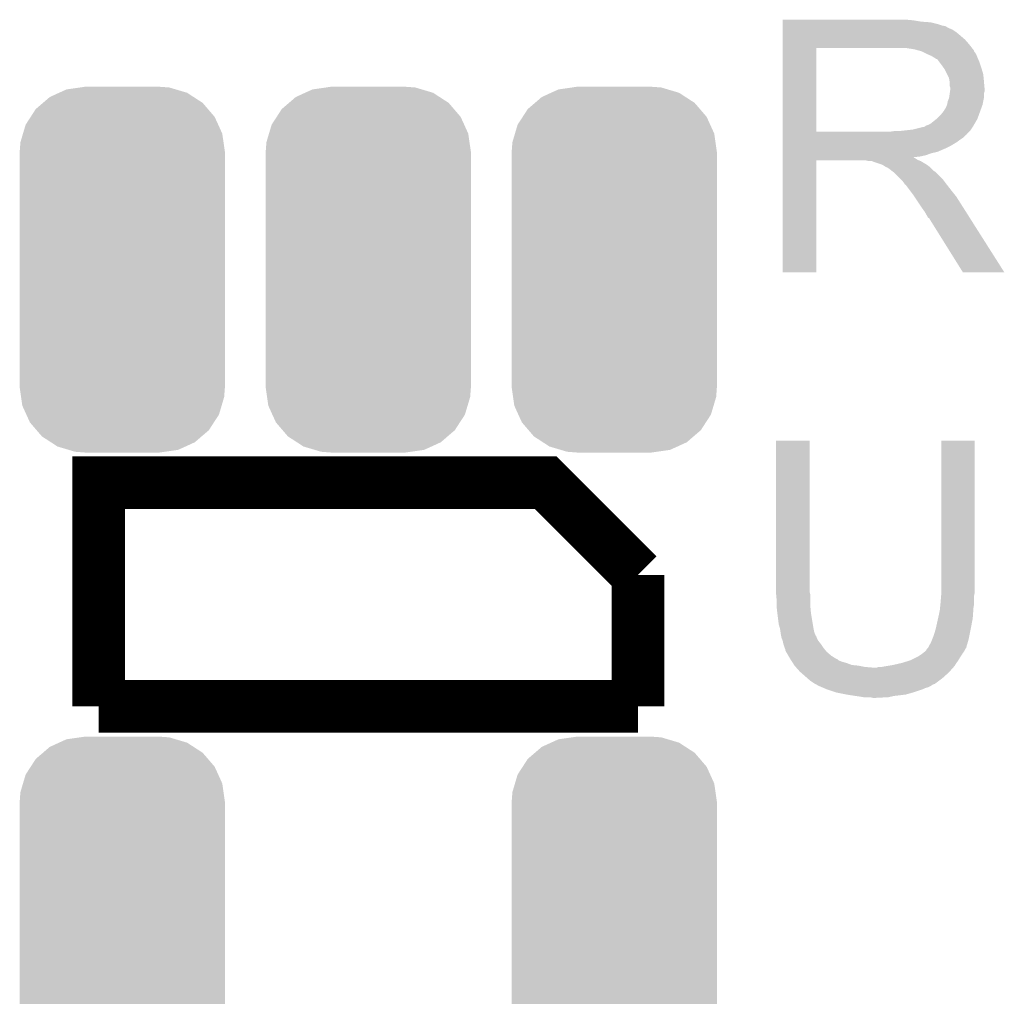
# Model space of a CAD drawing. Extents: x -0.05 to 0.95, y -0.15 to 2.1.
# Tile 13 of 51: x 0.17 to 0.32, y 0.51 to 0.65. Entities that reach past the tile are written whole.
import ezdxf

# ---------------------------------------------------------------- set-up
doc = ezdxf.new("R2010")
doc.units = 0
doc.layers.get('0').update_dxf_attribs({"linetype": 'CONTINUOUS'})
doc.layers.add('LTE_IOT_13_CLICK_V101A_GTO', color=11, linetype='CONTINUOUS')
doc.layers.add('LTE_IOT_13_CLICK_V101A_GTS', color=8, linetype='CONTINUOUS')

# ---------------------------------------------------------------- blocks, each defined once
blk = doc.blocks.new('CUSTOM_175')
for points in [[(-0.00961, 0.02689), (-0.00848, 0.0274), (0.00985, 0.02689), (0.00813, 0.0274)], [(-0.00848, 0.0274), (-0.00646, 0.02769), (0.00813, 0.0274), (0.00716, 0.02769)], [(-0.00646, 0.02769), (-0.0057, 0.0278), (0.00716, 0.02769), (0.0057, 0.0278)], [(-0.01205, 0.02536), (-0.01103, 0.02624), (0.01221, 0.02536), (0.01085, 0.02624)], [(-0.01103, 0.02624), (-0.00961, 0.02689), (0.01085, 0.02624), (0.00985, 0.02689)], [(-0.01392, 0.02323), (-0.01316, 0.02441), (0.01404, 0.02323), (0.01303, 0.02441)], [(-0.01316, 0.02441), (-0.01205, 0.02536), (0.01303, 0.02441), (0.01221, 0.02536)], [(-0.01469, 0.02205), (-0.01392, 0.02323), (0.01458, 0.02205), (0.01404, 0.02323)], [(-0.0151, 0.02068), (-0.01469, 0.02205), (0.0152, 0.02068), (0.01458, 0.02205)], [(-0.01549, 0.01936), (-0.0151, 0.02068), (0.01539, 0.01936), (0.0152, 0.02068)], [(-0.0156, 0.0179), (-0.01549, 0.01936), (0.0156, 0.0179), (0.01539, 0.01936)], [(-0.0156, -0.0179), (-0.0156, 0.0179), (0.0156, -0.0179), (0.0156, 0.0179)], [(-0.01539, -0.01936), (-0.0156, -0.0179), (0.01549, -0.01936), (0.0156, -0.0179)], [(-0.0152, -0.02068), (-0.01539, -0.01936), (0.0151, -0.02068), (0.01549, -0.01936)], [(-0.01458, -0.02205), (-0.0152, -0.02068), (0.01469, -0.02205), (0.0151, -0.02068)], [(-0.01404, -0.02323), (-0.01458, -0.02205), (0.01392, -0.02323), (0.01469, -0.02205)], [(-0.01303, -0.02441), (-0.01404, -0.02323), (0.01316, -0.02441), (0.01392, -0.02323)], [(-0.01221, -0.02536), (-0.01303, -0.02441), (0.01205, -0.02536), (0.01316, -0.02441)], [(-0.01085, -0.02624), (-0.01221, -0.02536), (0.01103, -0.02624), (0.01205, -0.02536)], [(-0.00985, -0.02689), (-0.01085, -0.02624), (0.00961, -0.02689), (0.01103, -0.02624)], [(-0.00813, -0.0274), (-0.00985, -0.02689), (0.00848, -0.0274), (0.00961, -0.02689)], [(-0.00716, -0.02769), (-0.00813, -0.0274), (0.00646, -0.02769), (0.00848, -0.0274)], [(-0.0057, -0.0278), (-0.00716, -0.02769), (0.0057, -0.0278), (0.00646, -0.02769)]]:
    blk.add_solid(points)

msp = doc.modelspace()

# ---------------------------------------------------------------- linework, layer by layer
at = {"layer": 'LTE_IOT_13_CLICK_V101A_GTO', "const_width": 0.008}
for points in [[(0.183, 0.55), (0.183, 0.584), (0.251, 0.584), (0.265, 0.57)], [(0.265, 0.55), (0.265, 0.57)], [(0.183, 0.55), (0.265, 0.55)]]:
    msp.add_lwpolyline(points, dxfattribs=at)
at = {"layer": 'LTE_IOT_13_CLICK_V101A_GTO'}
for points in [[(0.287, 0.6543), (0.287, 0.6544), (0.3069, 0.6543), (0.3058, 0.6544)], [(0.287, 0.6541), (0.287, 0.6543), (0.3081, 0.6541), (0.3069, 0.6543)], [(0.287, 0.654), (0.287, 0.6541), (0.3095, 0.654), (0.3081, 0.6541)], [(0.287, 0.6537), (0.287, 0.654), (0.3107, 0.6537), (0.3095, 0.654)], [(0.287, 0.6535), (0.287, 0.6537), (0.3113, 0.6535), (0.3107, 0.6537)], [(0.287, 0.6534), (0.287, 0.6535), (0.3118, 0.6534), (0.3113, 0.6535)], [(0.287, 0.6533), (0.287, 0.6534), (0.3119, 0.6533), (0.3119, 0.6534)], [(0.287, 0.6534), (0.287, 0.6534), (0.3119, 0.6534), (0.3118, 0.6534)], [(0.287, 0.6531), (0.287, 0.6533), (0.3123, 0.6531), (0.3119, 0.6533)], [(0.287, 0.6529), (0.287, 0.6531), (0.3128, 0.6529), (0.3123, 0.6531)], [(0.287, 0.6525), (0.287, 0.6529), (0.3134, 0.6525), (0.3128, 0.6529)], [(0.287, 0.652), (0.287, 0.6525), (0.314, 0.652), (0.3134, 0.6525)], [(0.287, 0.6514), (0.287, 0.652), (0.3147, 0.6514), (0.314, 0.652)], [(0.287, 0.6506), (0.287, 0.6514), (0.3154, 0.6506), (0.3147, 0.6514)], [(0.287, 0.6501), (0.287, 0.6506), (0.31579, 0.6501), (0.3154, 0.6506)], [(0.287, 0.6374), (0.287, 0.6501), (0.2921, 0.6374), (0.2921, 0.6501)], [(0.287, 0.6501), (0.287, 0.6501), (0.2921, 0.6501), (0.3042, 0.6501)], [(0.307, 0.6499), (0.3057, 0.6501), (0.31594, 0.6499), (0.31579, 0.6501)], [(0.30773, 0.6497), (0.307, 0.6499), (0.3161, 0.6497), (0.31594, 0.6499)], [(0.3081, 0.6496), (0.30773, 0.6497), (0.3161, 0.6496), (0.3161, 0.6497)], [(0.3089, 0.6492), (0.3081, 0.6496), (0.3164, 0.6492), (0.3161, 0.6496)], [(0.3096, 0.6489), (0.3089, 0.6492), (0.31652, 0.6489), (0.3164, 0.6492)], [(0.30993, 0.6487), (0.3096, 0.6489), (0.3166, 0.6487), (0.31652, 0.6489)], [(0.3101, 0.6486), (0.30993, 0.6487), (0.31664, 0.6486), (0.3166, 0.6487)], [(0.3104, 0.6484), (0.3101, 0.6486), (0.31673, 0.6484), (0.31664, 0.6486)], [(0.3108, 0.648), (0.3105, 0.6484), (0.3169, 0.648), (0.31673, 0.6484)], [(0.3111, 0.6476), (0.3108, 0.648), (0.31703, 0.6476), (0.3169, 0.648)], [(0.31146, 0.6471), (0.3111, 0.6476), (0.3172, 0.6471), (0.31703, 0.6476)], [(0.3116, 0.6469), (0.31146, 0.6471), (0.31726, 0.6469), (0.3172, 0.6471)], [(0.312, 0.6461), (0.3116, 0.6469), (0.3175, 0.6461), (0.31726, 0.6469)], [(0.3123, 0.6455), (0.312, 0.6461), (0.31756, 0.6455), (0.3175, 0.6461)], [(0.31236, 0.6451), (0.3123, 0.6455), (0.3176, 0.6451), (0.31756, 0.6455)], [(0.3124, 0.6448), (0.31236, 0.6451), (0.31762, 0.6448), (0.3176, 0.6451)], [(0.3124, 0.6443), (0.3124, 0.6448), (0.31767, 0.6443), (0.31762, 0.6448)], [(0.3125, 0.644), (0.3124, 0.6443), (0.31769, 0.644), (0.31767, 0.6443)], [(0.31244, 0.6435), (0.3125, 0.6439), (0.3177, 0.6435), (0.3177, 0.6439)], [(0.3125, 0.6439), (0.3125, 0.644), (0.3177, 0.6439), (0.31769, 0.644)], [(0.3121, 0.642), (0.3123, 0.6425), (0.3175, 0.642), (0.3176, 0.6425)], [(0.3123, 0.6425), (0.3124, 0.6432), (0.3176, 0.6425), (0.3176, 0.6432)], [(0.3124, 0.6432), (0.31244, 0.6435), (0.3176, 0.6432), (0.3177, 0.6435)], [(0.3116, 0.6407), (0.3118, 0.641), (0.31711, 0.6407), (0.31722, 0.641)], [(0.3118, 0.641), (0.312, 0.6415), (0.31722, 0.641), (0.3174, 0.6415)], [(0.312, 0.6415), (0.3121, 0.642), (0.3174, 0.6415), (0.3175, 0.642)], [(0.3095, 0.6386), (0.31037, 0.6393), (0.31619, 0.6386), (0.3166, 0.6393)], [(0.31037, 0.6393), (0.3105, 0.6394), (0.3166, 0.6393), (0.31664, 0.6394)], [(0.3105, 0.6394), (0.311, 0.6399), (0.31664, 0.6394), (0.31682, 0.6399)], [(0.311, 0.6399), (0.3114, 0.6404), (0.31682, 0.6399), (0.317, 0.6404)], [(0.3114, 0.6404), (0.3115, 0.6405), (0.317, 0.6404), (0.31704, 0.6405)], [(0.3115, 0.6405), (0.3116, 0.6407), (0.31704, 0.6405), (0.31711, 0.6407)], [(0.3068, 0.6377), (0.3084, 0.6381), (0.31563, 0.6377), (0.3159, 0.6381)], [(0.3085, 0.6381), (0.3088, 0.6383), (0.3159, 0.6381), (0.31602, 0.6383)], [(0.3088, 0.6383), (0.3091, 0.6384), (0.31602, 0.6383), (0.31607, 0.6384)], [(0.3091, 0.6384), (0.3095, 0.6386), (0.31607, 0.6384), (0.31619, 0.6386)], [(0.287, 0.637), (0.287, 0.6374), (0.315, 0.637), (0.3154, 0.6374)], [(0.287, 0.6374), (0.287, 0.6374), (0.3035, 0.6374), (0.2921, 0.6374)], [(0.287, 0.6369), (0.287, 0.637), (0.315, 0.6369), (0.315, 0.637)], [(0.287, 0.6365), (0.287, 0.6369), (0.3145, 0.6365), (0.3149, 0.6369)], [(0.287, 0.6369), (0.287, 0.6369), (0.3149, 0.6369), (0.315, 0.6369)], [(0.287, 0.6361), (0.287, 0.6365), (0.3139, 0.6361), (0.3145, 0.6365)], [(0.3035, 0.6374), (0.3042, 0.6375), (0.3154, 0.6374), (0.3155, 0.6375)], [(0.305, 0.6375), (0.3068, 0.6377), (0.3155, 0.6375), (0.31563, 0.6377)], [(0.287, 0.6358), (0.287, 0.6361), (0.3135, 0.6358), (0.3139, 0.6361)], [(0.287, 0.6352), (0.287, 0.6358), (0.3125, 0.6352), (0.3135, 0.6358)], [(0.287, 0.6349), (0.287, 0.6352), (0.3119, 0.6349), (0.3125, 0.6352)], [(0.287, 0.6343), (0.287, 0.6349), (0.3105, 0.6343), (0.3119, 0.6349)], [(0.287, 0.6341), (0.287, 0.6343), (0.3096, 0.6341), (0.3105, 0.6343)], [(0.287, 0.6338), (0.287, 0.6341), (0.3088, 0.6338), (0.3096, 0.6341)], [(0.287, 0.6336), (0.287, 0.6338), (0.3079, 0.6336), (0.3088, 0.6338)], [(0.287, 0.6335), (0.287, 0.6336), (0.3069, 0.6335), (0.3079, 0.6336)], [(0.287, 0.6334), (0.287, 0.6335), (0.307, 0.6334), (0.3069, 0.6335)], [(0.287, 0.6333), (0.287, 0.6334), (0.3072, 0.6333), (0.307, 0.6334)], [(0.287, 0.6331), (0.287, 0.6333), (0.3075, 0.6331), (0.3072, 0.6333)], [(0.287, 0.633), (0.287, 0.6331), (0.30775, 0.633), (0.3075, 0.6331)], [(0.287, 0.616), (0.287, 0.633), (0.2921, 0.616), (0.2921, 0.633)], [(0.287, 0.633), (0.287, 0.633), (0.2921, 0.633), (0.2997, 0.633)], [(0.3001, 0.6329), (0.2997, 0.633), (0.308, 0.6329), (0.30775, 0.633)], [(0.3007, 0.6328), (0.3006, 0.6329), (0.30817, 0.6328), (0.308, 0.6329)], [(0.302, 0.6324), (0.3008, 0.6328), (0.30883, 0.6324), (0.30817, 0.6328)], [(0.3022, 0.6323), (0.302, 0.6324), (0.309, 0.6323), (0.30883, 0.6324)], [(0.3024, 0.6322), (0.3022, 0.6323), (0.30912, 0.6322), (0.309, 0.6323)], [(0.3027, 0.632), (0.3024, 0.6322), (0.30938, 0.632), (0.30912, 0.6322)], [(0.3029, 0.6319), (0.3027, 0.632), (0.3095, 0.6319), (0.30938, 0.632)], [(0.3031, 0.6318), (0.303, 0.6319), (0.3096, 0.6318), (0.3095, 0.6319)], [(0.3035, 0.6315), (0.3031, 0.6318), (0.3099, 0.6315), (0.3096, 0.6318)], [(0.30362, 0.6314), (0.3035, 0.6315), (0.31, 0.6314), (0.3099, 0.6315)], [(0.30388, 0.6312), (0.30362, 0.6314), (0.3103, 0.6312), (0.31, 0.6314)], [(0.304, 0.6311), (0.30388, 0.6312), (0.3104, 0.6311), (0.3103, 0.6312)], [(0.3049, 0.6302), (0.304, 0.6311), (0.3113, 0.6302), (0.3104, 0.6311)], [(0.3052, 0.6299), (0.3049, 0.6302), (0.31152, 0.6299), (0.3113, 0.6302)], [(0.3055, 0.6295), (0.3052, 0.6299), (0.31183, 0.6295), (0.31152, 0.6299)], [(0.30555, 0.6294), (0.3055, 0.6295), (0.3119, 0.6294), (0.31183, 0.6295)], [(0.3056, 0.6293), (0.30555, 0.6294), (0.31198, 0.6293), (0.3119, 0.6294)], [(0.3063, 0.6285), (0.3057, 0.6293), (0.3126, 0.6285), (0.31198, 0.6293)], [(0.3069, 0.6277), (0.3063, 0.6285), (0.31324, 0.6277), (0.3126, 0.6285)], [(0.30703, 0.6275), (0.3069, 0.6277), (0.3134, 0.6275), (0.31324, 0.6277)], [(0.30777, 0.6264), (0.30703, 0.6275), (0.3141, 0.6264), (0.3134, 0.6275)], [(0.3081, 0.6259), (0.30777, 0.6264), (0.31442, 0.6259), (0.3141, 0.6264)], [(0.3086, 0.6252), (0.3081, 0.6259), (0.31486, 0.6252), (0.31442, 0.6259)], [(0.309, 0.6245), (0.3086, 0.6252), (0.31531, 0.6245), (0.31486, 0.6252)], [(0.3091, 0.6243), (0.309, 0.6245), (0.31543, 0.6243), (0.31531, 0.6245)], [(0.3093, 0.6242), (0.3091, 0.6243), (0.3155, 0.6242), (0.31543, 0.6243)], [(0.3094, 0.624), (0.3093, 0.6242), (0.31562, 0.624), (0.3155, 0.6242)], [(0.3144, 0.616), (0.3094, 0.624), (0.3207, 0.616), (0.31562, 0.624)], [(0.3207, 0.616), (0.3207, 0.616), (0.3207, 0.616), (0.3144, 0.616)], [(0.286, 0.5674), (0.286, 0.5904), (0.2911, 0.5674), (0.2911, 0.5904)], [(0.286, 0.5904), (0.286, 0.5904), (0.2911, 0.5904), (0.286, 0.5904)], [(0.3111, 0.5682), (0.3111, 0.5904), (0.3162, 0.5682), (0.3162, 0.5904)], [(0.3111, 0.5904), (0.3111, 0.5904), (0.3162, 0.5904), (0.3111, 0.5904)], [(0.286, 0.5671), (0.286, 0.5674), (0.29118, 0.5671), (0.2911, 0.5674)], [(0.3111, 0.5673), (0.3111, 0.5682), (0.3162, 0.5673), (0.3162, 0.5682)], [(0.28601, 0.567), (0.286, 0.5671), (0.2912, 0.567), (0.29118, 0.5671)], [(0.2861, 0.566), (0.28601, 0.567), (0.2912, 0.566), (0.2912, 0.567)], [(0.2861, 0.5654), (0.2861, 0.566), (0.2912, 0.5654), (0.2912, 0.566)], [(0.311, 0.5657), (0.31109, 0.5668), (0.3161, 0.5657), (0.3161, 0.5668)], [(0.31109, 0.5668), (0.3111, 0.5669), (0.3161, 0.5668), (0.31612, 0.5669)], [(0.3111, 0.5669), (0.3111, 0.5673), (0.31612, 0.5669), (0.3162, 0.5673)], [(0.2861, 0.565), (0.2861, 0.5654), (0.29123, 0.565), (0.2912, 0.5654)], [(0.28619, 0.5642), (0.2861, 0.565), (0.2913, 0.5642), (0.29123, 0.565)], [(0.3107, 0.5637), (0.3109, 0.5647), (0.31592, 0.5637), (0.31599, 0.5647)], [(0.3109, 0.5647), (0.31092, 0.5649), (0.31599, 0.5647), (0.316, 0.5649)], [(0.31092, 0.5649), (0.31098, 0.5655), (0.316, 0.5649), (0.3161, 0.5655)], [(0.31098, 0.5655), (0.311, 0.5657), (0.3161, 0.5655), (0.3161, 0.5657)], [(0.2862, 0.5641), (0.28619, 0.5642), (0.29132, 0.5641), (0.2913, 0.5642)], [(0.2864, 0.5625), (0.2862, 0.5641), (0.29158, 0.5625), (0.29132, 0.5641)], [(0.3103, 0.5619), (0.31063, 0.5634), (0.31562, 0.5619), (0.3159, 0.5634)], [(0.31063, 0.5634), (0.3107, 0.5637), (0.3159, 0.5634), (0.31592, 0.5637)], [(0.2866, 0.5618), (0.2864, 0.5625), (0.2917, 0.5618), (0.29158, 0.5625)], [(0.28667, 0.5613), (0.2866, 0.5618), (0.2918, 0.5613), (0.2917, 0.5618)], [(0.3101, 0.5612), (0.31027, 0.5618), (0.31548, 0.5612), (0.3156, 0.5618)], [(0.31027, 0.5618), (0.3103, 0.5619), (0.3156, 0.5618), (0.31562, 0.5619)], [(0.2867, 0.5611), (0.28667, 0.5613), (0.29188, 0.5611), (0.2918, 0.5613)], [(0.28675, 0.5608), (0.2867, 0.5611), (0.292, 0.5608), (0.29188, 0.5611)], [(0.28677, 0.5607), (0.28675, 0.5608), (0.2921, 0.5607), (0.292, 0.5608)], [(0.2868, 0.5605), (0.28677, 0.5607), (0.29217, 0.5605), (0.2921, 0.5607)], [(0.28684, 0.5604), (0.2868, 0.5605), (0.2922, 0.5604), (0.29217, 0.5605)], [(0.287, 0.56), (0.28684, 0.5604), (0.2924, 0.56), (0.2922, 0.5604)], [(0.2871, 0.5595), (0.287, 0.56), (0.2928, 0.5595), (0.2924, 0.56)], [(0.3095, 0.5596), (0.30978, 0.5603), (0.3151, 0.5596), (0.3153, 0.5603)], [(0.30978, 0.5603), (0.3099, 0.5606), (0.3153, 0.5603), (0.31536, 0.5606)], [(0.3099, 0.5606), (0.3101, 0.5612), (0.31536, 0.5606), (0.31548, 0.5612)], [(0.2873, 0.5589), (0.2871, 0.5595), (0.2932, 0.5589), (0.2928, 0.5595)], [(0.2874, 0.5587), (0.2873, 0.5589), (0.29337, 0.5587), (0.2932, 0.5589)], [(0.2874, 0.5585), (0.2874, 0.5587), (0.29353, 0.5585), (0.29337, 0.5587)], [(0.28752, 0.5583), (0.2874, 0.5585), (0.2937, 0.5583), (0.29353, 0.5585)], [(0.3082, 0.558), (0.3087, 0.5584), (0.31433, 0.558), (0.3146, 0.5584)], [(0.3087, 0.5584), (0.3088, 0.5585), (0.3146, 0.5584), (0.31465, 0.5585)], [(0.3088, 0.5585), (0.3089, 0.5587), (0.31465, 0.5585), (0.31475, 0.5587)], [(0.3089, 0.5587), (0.309, 0.5588), (0.31475, 0.5587), (0.3148, 0.5588)], [(0.309, 0.5588), (0.3091, 0.5589), (0.3148, 0.5588), (0.3149, 0.5589)], [(0.3091, 0.5589), (0.3093, 0.5593), (0.3149, 0.5589), (0.31501, 0.5593)], [(0.3093, 0.5593), (0.3095, 0.5596), (0.31501, 0.5593), (0.3151, 0.5596)], [(0.28787, 0.5577), (0.28752, 0.5583), (0.2944, 0.5577), (0.2937, 0.5583)], [(0.2881, 0.5573), (0.28787, 0.5577), (0.29504, 0.5573), (0.2944, 0.5577)], [(0.28816, 0.5572), (0.2881, 0.5573), (0.2952, 0.5572), (0.29504, 0.5573)], [(0.28829, 0.557), (0.28816, 0.5572), (0.2955, 0.557), (0.2953, 0.5572)], [(0.28816, 0.5572), (0.28816, 0.5572), (0.2953, 0.5572), (0.2952, 0.5572)], [(0.28842, 0.5568), (0.28829, 0.557), (0.296, 0.5568), (0.2955, 0.557)], [(0.3051, 0.5566), (0.3064, 0.557), (0.31343, 0.5566), (0.3137, 0.557)], [(0.3064, 0.557), (0.3076, 0.5576), (0.3137, 0.557), (0.31407, 0.5576)], [(0.3076, 0.5576), (0.3079, 0.5578), (0.31407, 0.5576), (0.3142, 0.5578)], [(0.3079, 0.5578), (0.3082, 0.558), (0.3142, 0.5578), (0.31433, 0.558)], [(0.28855, 0.5566), (0.28842, 0.5568), (0.2967, 0.5566), (0.296, 0.5568)], [(0.28874, 0.5563), (0.28855, 0.5566), (0.2975, 0.5563), (0.2967, 0.5566)], [(0.2888, 0.5562), (0.28874, 0.5563), (0.2985, 0.5562), (0.2975, 0.5563)], [(0.28898, 0.556), (0.2888, 0.5562), (0.2995, 0.556), (0.2985, 0.5562)], [(0.28907, 0.5559), (0.28898, 0.556), (0.3007, 0.5559), (0.2995, 0.556)], [(0.2896, 0.5553), (0.28907, 0.5559), (0.31239, 0.5553), (0.31292, 0.5559)], [(0.3013, 0.5559), (0.3016, 0.556), (0.31292, 0.5559), (0.31301, 0.556)], [(0.3021, 0.556), (0.3026, 0.5561), (0.31301, 0.556), (0.3131, 0.5561)], [(0.3026, 0.5561), (0.3038, 0.5563), (0.3131, 0.5561), (0.31323, 0.5563)], [(0.3038, 0.5563), (0.3051, 0.5566), (0.31323, 0.5563), (0.31343, 0.5566)], [(0.28971, 0.5552), (0.2896, 0.5553), (0.3123, 0.5552), (0.31239, 0.5553)], [(0.29074, 0.5543), (0.28971, 0.5552), (0.3113, 0.5543), (0.3123, 0.5552)], [(0.2912, 0.5539), (0.29074, 0.5543), (0.31077, 0.5539), (0.3113, 0.5543)], [(0.2918, 0.5535), (0.2912, 0.5539), (0.31023, 0.5535), (0.31077, 0.5539)], [(0.292, 0.5534), (0.2918, 0.5535), (0.3101, 0.5534), (0.31023, 0.5535)], [(0.2922, 0.5533), (0.292, 0.5534), (0.3099, 0.5533), (0.31, 0.5534)], [(0.292, 0.5534), (0.292, 0.5534), (0.31, 0.5534), (0.3101, 0.5534)], [(0.2923, 0.5532), (0.2922, 0.5533), (0.30965, 0.5532), (0.3098, 0.5533)], [(0.2922, 0.5533), (0.2922, 0.5533), (0.3098, 0.5533), (0.3099, 0.5533)], [(0.29253, 0.5531), (0.2923, 0.5532), (0.3095, 0.5531), (0.30965, 0.5532)], [(0.293, 0.5529), (0.29253, 0.5531), (0.3091, 0.5529), (0.3095, 0.5531)], [(0.29323, 0.5528), (0.293, 0.5529), (0.3087, 0.5528), (0.3091, 0.5529)], [(0.2937, 0.5526), (0.29323, 0.5528), (0.3083, 0.5526), (0.3087, 0.5528)], [(0.2949, 0.5522), (0.2937, 0.5526), (0.3071, 0.5522), (0.3083, 0.5526)], [(0.2952, 0.5521), (0.2949, 0.5522), (0.30675, 0.5521), (0.3071, 0.5522)], [(0.2967, 0.5518), (0.2952, 0.5521), (0.3057, 0.5518), (0.30675, 0.5521)], [(0.29735, 0.5517), (0.2967, 0.5518), (0.3049, 0.5517), (0.3057, 0.5518)], [(0.298, 0.5516), (0.29735, 0.5517), (0.304, 0.5516), (0.3049, 0.5517)], [(0.2987, 0.5515), (0.298, 0.5516), (0.30355, 0.5515), (0.304, 0.5516)], [(0.2993, 0.5514), (0.2987, 0.5515), (0.3031, 0.5514), (0.30355, 0.5515)], [(0.3007, 0.5513), (0.3003, 0.5514), (0.3012, 0.5513), (0.3031, 0.5514)]]:
    msp.add_solid(points, dxfattribs=at)

# ---------------------------------------------------------------- block references
at = {"layer": 'LTE_IOT_13_CLICK_V101A_GTS'}
for p in [(0.1866, 0.6164), (0.224, 0.6164), (0.2614, 0.6164), (0.1866, 0.5176), (0.2614, 0.5176)]:
    msp.add_blockref('CUSTOM_175', p, dxfattribs=at)

doc.saveas('drawing.dxf')
